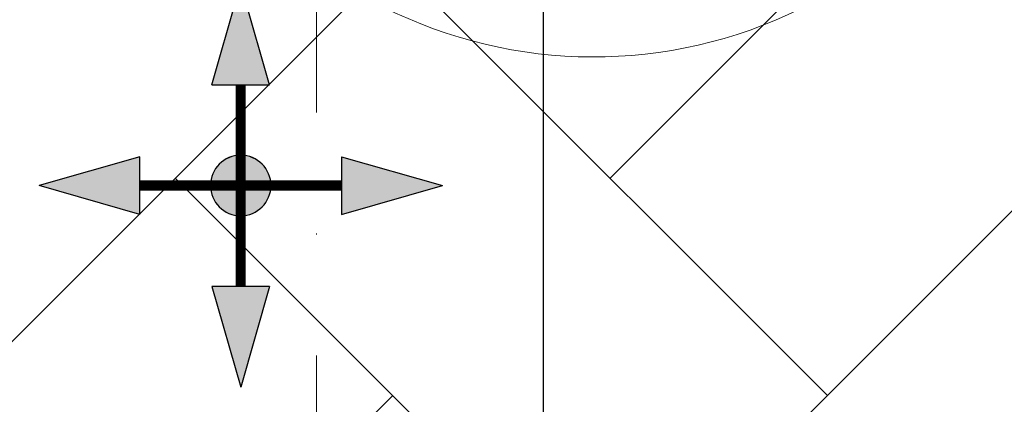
# Model space of a CAD drawing. Header units: millimetres. Extents: x -2074 to 12588, y -3630 to 101167.
# Tile 220 of 256: x 5660 to 5758, y -1588 to -1550. Entities that reach past the tile are written whole.
import ezdxf

# ---------------------------------------------------------------- set-up
doc = ezdxf.new("R2010")
doc.units = ezdxf.units.MM
doc.linetypes.add('ACAD_ISO10W100', pattern=[18, 12, -3, 0, -3])
doc.linetypes.add('DASHED', pattern=[19.05, 12.7, -6.35])
for name, color, linetype, lineweight in [('SelinAr_BUD_osie', 8, 'ACAD_ISO10W100', 18), ('SelinAr_BUD_sufit szraf', 8, 'Continuous', 18), ('SelinAr_WYP_instalacje elektryczne', 8, 'Continuous', 18), ('SelinAr_WYP_meble', 8, 'Continuous', 18)]:
    doc.layers.add(name, color=color, linetype=linetype, lineweight=lineweight)
doc.layers.add('SelinAr_BUD_sufit', color=7, linetype='Continuous')
doc.styles.add('JACEK_07', font='SIMPLEX.SHX', dxfattribs={"width": 0.7})

# ---------------------------------------------------------------- blocks, each defined once
blk = doc.blocks.new('*U390')
at = {"ltscale": 4}
blk.add_line((0, 50), (0, -1730), dxfattribs=at)
blk = doc.blocks.new('*U458')
at = {"linetype": 'Continuous', "lineweight": 15}
blk.add_arc((-0.008, -14.614), 46.386, 243.28113, 296.24313, dxfattribs=at)
blk = doc.blocks.new('*U459')
for points in [[(0, 0), (60, 0), (60, -35), (0, -35)], [(42.6, -33), (52.6, -33), (52.6, -35), (42.6, -35)], [(33.598, -58.51), (7.4, -35), (8.736, -33.511), (34.933, -57.022)]]:
    blk.add_lwpolyline(points, close=True)
at = {"color": 253, "linetype": 'DASHED', "ltscale": 0.2}
for points in [[(2, 0), (2, -35)], [(58, 0), (58, -35)]]:
    blk.add_lwpolyline(points, dxfattribs=at)
for points in [[(7.4, -3), (52.6, -3), (52.6, -35), (7.4, -35), (7.4, -3)], [(42.6, -33), (7.4, -33)]]:
    blk.add_lwpolyline(points)
blk.add_lwpolyline([(44.6, -35), (44.6, -35.25, 0.1), (50.6, -35.25), (50.6, -35)], format="xyb")
blk.add_arc((7.4, -35), 35.2, 298.18788, 3.2572, dxfattribs=at)
at = {"char_height": 4, "width": 40.43399, "style": 'JACEK_07'}
for s, insert, attachment_point in [('{\\W0.6;Szafka na mikrofalę - wisząca}', (4, -2), 1), ('{\\W0.6;Kuchenka mikrofalowa}', (50.6, -31), 9)]:
    blk.add_mtext(s, dxfattribs=dict(at, insert=insert, attachment_point=attachment_point))
blk = doc.blocks.new('ewerwerwerwe')
at = {"layer": 'SelinAr_BUD_osie'}
blk.add_blockref('*U390', (2689.657, 2159.741), dxfattribs=at)
at = {"layer": 'SelinAr_WYP_instalacje elektryczne'}
blk.add_blockref('*U459', (2737.157, 1509.741), dxfattribs=at)
at = {"layer": 'SelinAr_WYP_meble'}
blk.add_blockref('*U458', (2717.157, 1507.241), dxfattribs=at)
blk = doc.blocks.new('dsfsfsdf')
at = {"layer": 'SelinAr_BUD_sufit'}
blk.add_lwpolyline([(3712.157, -1490.259), (3712.157, -1642.759)], dxfattribs=at)
blk = doc.blocks.new('dsda')
at = {"layer": 'SelinAr_BUD_sufit', "linetype": 'Continuous', "ltscale": 0.5}
h = blk.add_hatch(color=6, dxfattribs=at)
h.paths.add_polyline_path([(5640.961, 2041.595), (5638.104, 2051.595), (5635.247, 2041.595)])
h.paths.add_polyline_path([(5648.104, 2028.738), (5658.104, 2031.595), (5648.104, 2034.452)])
blk.add_hatch(color=6, dxfattribs=at).paths.add_polyline_path([(5641.104, 2031.595, 1), (5635.104, 2031.595, 1)])
at = {"layer": 'SelinAr_BUD_sufit', "color": 6, "linetype": 'Continuous', "ltscale": 0.5}
for p, q in [((5635.247, 2041.595), (5638.104, 2051.595)), ((5640.961, 2041.595), (5638.104, 2051.595)), ((5640.961, 2041.595), (5635.247, 2041.595)), ((5648.104, 2028.738), (5648.104, 2034.452)), ((5648.104, 2034.452), (5658.104, 2031.595)), ((5648.104, 2028.738), (5658.104, 2031.595))]:
    blk.add_line(p, q, dxfattribs=at)
at = {"layer": 'SelinAr_BUD_sufit', "color": 6, "linetype": 'Continuous', "ltscale": 0.5, "const_width": 1}
for points in [[(5638.104, 2021.595), (5638.104, 2041.595)], [(5628.104, 2031.595), (5648.104, 2031.595)]]:
    blk.add_lwpolyline(points, dxfattribs=at)
at = {"layer": 'SelinAr_BUD_sufit', "color": 6, "linetype": 'Continuous', "ltscale": 0.5}
blk.add_circle((5638.104, 2031.595), 3, dxfattribs=at)

msp = doc.modelspace()

# ---------------------------------------------------------------- block references
msp.add_blockref('ewerwerwerwe', (3000, -3000))

# ---------------------------------------------------------------- next in the draw order: hatches: boundary and pattern name
at = {"layer": 'SelinAr_BUD_sufit szraf', "ltscale": 2}
h = msp.add_hatch(dxfattribs=at)
h.set_pattern_fill('AR-HBONE', color=256, scale=0.3)
h.set_pattern_definition([(45, (718.544, 9684.668), (0, 43.10523), [91.44, -30.48]), (135, (740.096, 9706.22), (4e-15, 43.10523), [91.44, -30.48])])
h.paths.add_polyline_path([(6157.157, -1379.759), (6052.157, -1379.759), (6052.157, -1642.759), (6157.157, -1642.759)])
h.paths.add_polyline_path([(6042.157, -1487.759), (5807.157, -1487.759), (5807.157, -1642.759), (6042.157, -1642.759)])
h.paths.add_polyline_path([(5797.157, -1490.259), (5567.157, -1490.259), (5567.157, -1642.759), (5797.157, -1642.759)])
h.paths.add_polyline_path([(5817.157, -1329.759), (5567.157, -1329.759), (5567.157, -1477.759), (5817.157, -1477.759)])
h.paths.add_polyline_path([(5557.157, -1442.759), (5557.157, -1209.759), (4982.157, -1209.759), (4982.157, -1642.759), (5112.157, -1642.759), (5112.157, -1542.759), (5192.157, -1542.759), (5192.157, -1382.759), (5382.157, -1382.759), (5382.157, -1442.759)])
h.paths.add_polyline_path([(6039.657, -1249.759), (5827.157, -1249.759), (5827.157, -1477.759), (6039.657, -1477.759)])
h.paths.add_polyline_path([(6157.157, -1249.759), (6052.157, -1249.759), (6052.157, -1369.759), (6157.157, -1369.759)])
h.paths.add_polyline_path([(5827.157, -914.759), (5827.157, -1019.759), (5947.157, -1019.759), (5947.157, -914.759)])
h.paths.add_polyline_path([(5952.157, -1029.759), (5827.157, -1029.759), (5827.157, -1229.759), (5952.157, -1229.759)])
h.paths.add_polyline_path([(5817.157, -914.759), (5567.157, -914.759), (5567.157, -1319.759), (5817.157, -1319.759)])
h.paths.add_polyline_path([(5557.157, -914.759), (5387.157, -914.759), (5387.157, -1199.759), (5557.157, -1199.759)])
h.paths.add_polyline_path([(5192.157, -1552.759), (5122.157, -1552.759), (5122.157, -1642.759), (5192.157, -1642.759)])
h.paths.add_polyline_path([(5374.657, -914.759), (5182.157, -914.759), (5182.157, -1199.759), (5374.657, -1199.759)])
h.paths.add_polyline_path([(5172.157, -914.759), (4982.157, -914.759), (4982.157, -1199.759), (5172.157, -1199.759)])

# ---------------------------------------------------------------- next in the draw order: block references
at = {"layer": 'SelinAr_BUD_sufit'}
msp.add_blockref('dsfsfsdf', (2000, 0), dxfattribs=at)
at = {"layer": 'SelinAr_BUD_sufit szraf', "xscale": -1}
for p, rotation in [((3650.561, -7204.613), 270), ((7713.752, 4071.596), 90)]:
    msp.add_blockref('dsda', p, dxfattribs=dict(at, rotation=rotation))

doc.saveas('drawing.dxf')
